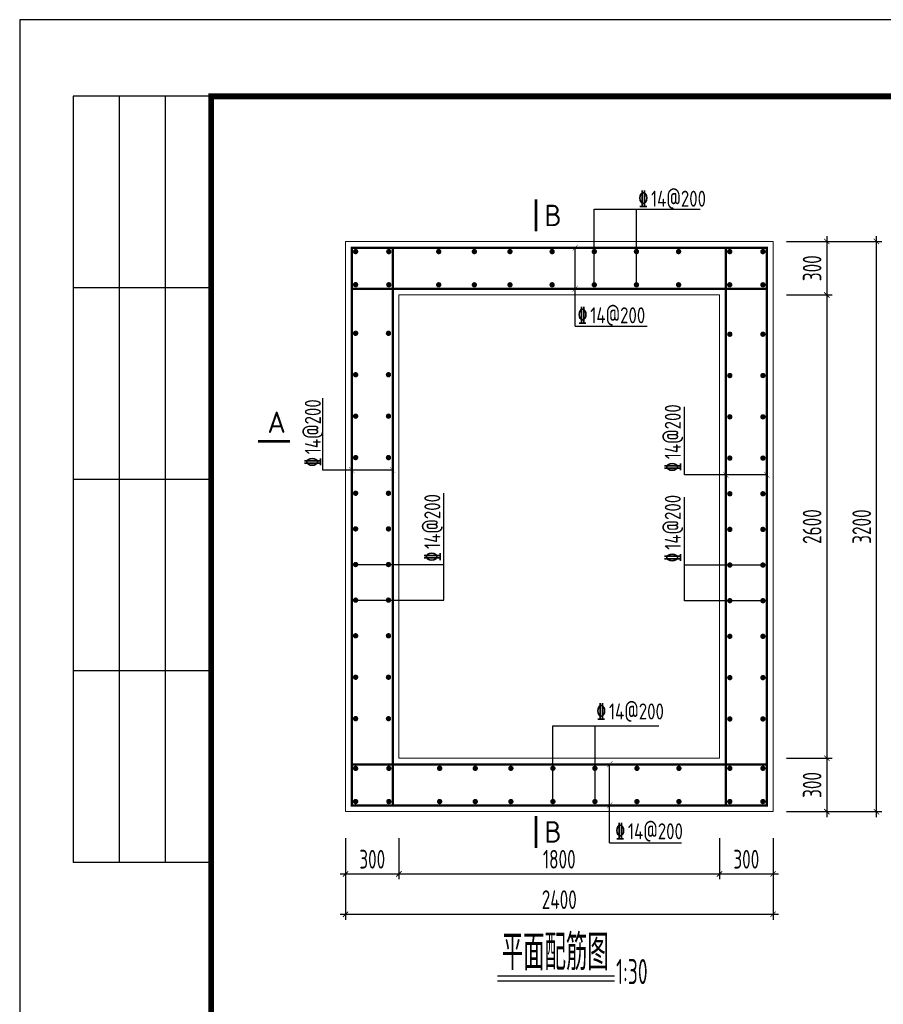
# Model space of a CAD drawing. Extents: x 1154951 to 1177180, y 3484725 to 3514600.
# Tile 1 of 17: x 1159120 to 1163969, y 3491970 to 3497496. Entities that reach past the tile are written whole.
import ezdxf
from ezdxf.enums import TextEntityAlignment as Align

# ---------------------------------------------------------------- set-up
doc = ezdxf.new("R2010")
doc.units = 0
doc.layers.get('0').update_dxf_attribs({"linetype": 'CONTINUOUS'})
doc.layers.get('Defpoints').update_dxf_attribs({"linetype": 'CONTINUOUS'})
for name, color, linetype in [('DIM', 4, 'CONTINUOUS'), ('GPSCOMMON', 7, 'CONTINUOUS'), ('REIN', 1, 'CONTINUOUS'), ('THICK', 6, 'CONTINUOUS')]:
    doc.layers.add(name, color=color, linetype=linetype)
doc.layers.add('JG', color=7, linetype='CONTINUOUS', lineweight=20)
doc.styles.add('gpshz', font='tssdeng.shx', dxfattribs={"width": 0.8, "height": 2.5, "bigfont": 'hztxt.shx'})
doc.styles.add('TSSD_Dimension', font='tssdeng.shx', dxfattribs={"width": 0.7, "bigfont": 'Hztxt.shx'})
doc.styles.add('TSSD_Rein', font='tssdeng.shx', dxfattribs={"width": 0.7, "bigfont": 'hztxt.shx'})
doc.styles.add('图签', font='txt', dxfattribs={"width": 0.66})
doc.dimstyles.new('TSSD_30_30', dxfattribs={"dimtxt": 105, "dimasz": 30, "dimexe": 30, "dimexo": 75, "dimgap": 30, "dimtad": 1, "dimdec": 0, "dimzin": 0, "dimdsep": 46, "dimtxsty": 'TSSD_Dimension', "dimblk": 'ARCHTICK', "dimblk1": 'ARCHTICK', "dimblk2": 'ARCHTICK', "dimcen": 0, "dimdle": 30, "dimclrt": 7, "dimadec": 0, "dimazin": 0, "dimtfac": 1, "dimtdec": 0, "dimtix": 1, "dimtmove": 2, "dimatfit": 3, "dimfxl": 0, "dimtolj": 1, "dimtzin": 0, "dimarcsym": 0})

# ---------------------------------------------------------------- blocks, each defined once
blk = doc.blocks.new('_ARCHTICK')
at = {"color": 0, "linetype": 'ByBlock', "const_width": 0.15}
blk.add_lwpolyline([(-0.5, -0.5), (0.5, 0.5)], dxfattribs=at)
blk = doc.blocks.new('*D362')
at = {"layer": 'Defpoints', "color": 0}
for p in [(1160949.509671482, 3492978.046672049), (1161249.509671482, 3492978.046672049), (1161249.509671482, 3492701.938080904)]:
    blk.add_point(p, dxfattribs=at)
at = {"layer": 'DIM', "color": 0, "lineweight": -2}
for p, q in [((1160949.509671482, 3492903.046672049), (1160949.509671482, 3492671.938080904)), ((1161249.509671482, 3492903.046672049), (1161249.509671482, 3492671.938080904)), ((1160919.509671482, 3492701.938080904), (1161279.509671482, 3492701.938080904))]:
    blk.add_line(p, q, dxfattribs=at)
at = {"layer": 'DIM', "color": 0, "lineweight": -2, "xscale": 30, "yscale": 30, "zscale": 30, "rotation": 180}
blk.add_blockref('_ARCHTICK', (1160949.509671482, 3492701.938080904), dxfattribs=at)
at = {"layer": 'DIM', "color": 0, "lineweight": -2, "xscale": 30, "yscale": 30, "zscale": 30}
blk.add_blockref('_ARCHTICK', (1161249.509671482, 3492701.938080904), dxfattribs=at)
at = {"layer": 'DIM', "color": 7, "insert": (1161099.509671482, 3492784.438080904), "char_height": 105, "attachment_point": 5, "style": 'TSSD_Dimension'}
blk.add_mtext('\\A1;300', dxfattribs=at)
blk = doc.blocks.new('*D363')
at = {"layer": 'Defpoints', "color": 0}
for p in [(1161249.509671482, 3492978.046672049), (1163049.509671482, 3492978.046672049), (1163049.509671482, 3492701.938080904)]:
    blk.add_point(p, dxfattribs=at)
at = {"layer": 'DIM', "color": 0, "lineweight": -2}
for p, q in [((1161249.509671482, 3492903.046672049), (1161249.509671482, 3492671.938080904)), ((1163049.509671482, 3492903.046672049), (1163049.509671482, 3492671.938080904)), ((1161219.509671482, 3492701.938080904), (1163079.509671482, 3492701.938080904))]:
    blk.add_line(p, q, dxfattribs=at)
at = {"layer": 'DIM', "color": 0, "lineweight": -2, "xscale": 30, "yscale": 30, "zscale": 30, "rotation": 180}
blk.add_blockref('_ARCHTICK', (1161249.509671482, 3492701.938080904), dxfattribs=at)
at = {"layer": 'DIM', "color": 0, "lineweight": -2, "xscale": 30, "yscale": 30, "zscale": 30}
blk.add_blockref('_ARCHTICK', (1163049.509671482, 3492701.938080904), dxfattribs=at)
at = {"layer": 'DIM', "color": 7, "insert": (1162149.509671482, 3492784.438080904), "char_height": 105, "attachment_point": 5, "style": 'TSSD_Dimension'}
blk.add_mtext('\\A1;1800', dxfattribs=at)
blk = doc.blocks.new('*D364')
at = {"layer": 'Defpoints', "color": 0}
for p in [(1163049.509671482, 3492978.046672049), (1163349.509671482, 3492978.046672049), (1163349.509671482, 3492701.938080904)]:
    blk.add_point(p, dxfattribs=at)
at = {"layer": 'DIM', "color": 0, "lineweight": -2}
for p, q in [((1163049.509671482, 3492903.046672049), (1163049.509671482, 3492671.938080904)), ((1163349.509671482, 3492903.046672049), (1163349.509671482, 3492671.938080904)), ((1163019.509671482, 3492701.938080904), (1163379.509671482, 3492701.938080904))]:
    blk.add_line(p, q, dxfattribs=at)
at = {"layer": 'DIM', "color": 0, "lineweight": -2, "xscale": 30, "yscale": 30, "zscale": 30, "rotation": 180}
blk.add_blockref('_ARCHTICK', (1163049.509671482, 3492701.938080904), dxfattribs=at)
at = {"layer": 'DIM', "color": 0, "lineweight": -2, "xscale": 30, "yscale": 30, "zscale": 30}
blk.add_blockref('_ARCHTICK', (1163349.509671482, 3492701.938080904), dxfattribs=at)
at = {"layer": 'DIM', "color": 7, "insert": (1163199.509671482, 3492784.438080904), "char_height": 105, "attachment_point": 5, "style": 'TSSD_Dimension'}
blk.add_mtext('\\A1;300', dxfattribs=at)
blk = doc.blocks.new('*D365')
at = {"layer": 'Defpoints', "color": 0}
for p in [(1160949.509671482, 3492978.046672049), (1163349.509671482, 3492978.046672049), (1163349.509671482, 3492475.287292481)]:
    blk.add_point(p, dxfattribs=at)
at = {"layer": 'DIM', "color": 0, "lineweight": -2}
for p, q in [((1160949.509671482, 3492903.046672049), (1160949.509671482, 3492445.287292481)), ((1163349.509671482, 3492903.046672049), (1163349.509671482, 3492445.287292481)), ((1160919.509671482, 3492475.287292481), (1163379.509671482, 3492475.287292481))]:
    blk.add_line(p, q, dxfattribs=at)
at = {"layer": 'DIM', "color": 0, "lineweight": -2, "xscale": 30, "yscale": 30, "zscale": 30, "rotation": 180}
blk.add_blockref('_ARCHTICK', (1160949.509671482, 3492475.287292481), dxfattribs=at)
at = {"layer": 'DIM', "color": 0, "lineweight": -2, "xscale": 30, "yscale": 30, "zscale": 30}
blk.add_blockref('_ARCHTICK', (1163349.509671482, 3492475.287292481), dxfattribs=at)
at = {"layer": 'DIM', "color": 7, "insert": (1162149.509671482, 3492557.787292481), "char_height": 105, "attachment_point": 5, "style": 'TSSD_Dimension'}
blk.add_mtext('\\A1;2400', dxfattribs=at)
blk = doc.blocks.new('*D366')
at = {"layer": 'Defpoints', "color": 0}
for p in [(1163349.509671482, 3496251.499275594), (1163349.509671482, 3495951.499275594), (1163651.42828063, 3495951.499275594)]:
    blk.add_point(p, dxfattribs=at)
at = {"layer": 'DIM', "color": 0, "lineweight": -2}
for p, q in [((1163651.42828063, 3496281.499275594), (1163651.42828063, 3495921.499275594)), ((1163424.509671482, 3496251.499275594), (1163681.42828063, 3496251.499275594)), ((1163424.509671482, 3495951.499275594), (1163681.42828063, 3495951.499275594))]:
    blk.add_line(p, q, dxfattribs=at)
at = {"layer": 'DIM', "color": 0, "lineweight": -2, "xscale": 30, "yscale": 30, "zscale": 30}
for p, rotation in [((1163651.42828063, 3496251.499275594), 90), ((1163651.42828063, 3495951.499275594), 270)]:
    blk.add_blockref('_ARCHTICK', p, dxfattribs=dict(at, rotation=rotation))
at = {"layer": 'DIM', "color": 7, "insert": (1163568.92828063, 3496101.499275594), "char_height": 105, "attachment_point": 5, "rotation": 90, "style": 'TSSD_Dimension'}
blk.add_mtext('\\A1;300', dxfattribs=at)
blk = doc.blocks.new('*D367')
at = {"layer": 'Defpoints', "color": 0}
for p in [(1163349.509671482, 3495951.499275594), (1163349.509671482, 3493351.499275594), (1163651.42828063, 3493351.499275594)]:
    blk.add_point(p, dxfattribs=at)
at = {"layer": 'DIM', "color": 0, "lineweight": -2}
for p, q in [((1163424.509671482, 3495951.499275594), (1163681.42828063, 3495951.499275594)), ((1163651.42828063, 3495981.499275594), (1163651.42828063, 3493321.499275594)), ((1163424.509671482, 3493351.499275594), (1163681.42828063, 3493351.499275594))]:
    blk.add_line(p, q, dxfattribs=at)
at = {"layer": 'DIM', "color": 0, "lineweight": -2, "xscale": 30, "yscale": 30, "zscale": 30}
for p, rotation in [((1163651.42828063, 3495951.499275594), 90), ((1163651.42828063, 3493351.499275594), 270)]:
    blk.add_blockref('_ARCHTICK', p, dxfattribs=dict(at, rotation=rotation))
at = {"layer": 'DIM', "color": 7, "insert": (1163568.92828063, 3494651.499275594), "char_height": 105, "attachment_point": 5, "rotation": 90, "style": 'TSSD_Dimension'}
blk.add_mtext('\\A1;2600', dxfattribs=at)
blk = doc.blocks.new('*D368')
at = {"layer": 'Defpoints', "color": 0}
for p in [(1163349.509671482, 3493351.499275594), (1163349.509671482, 3493051.499275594), (1163651.42828063, 3493051.499275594)]:
    blk.add_point(p, dxfattribs=at)
at = {"layer": 'DIM', "color": 0, "lineweight": -2}
for p, q in [((1163424.509671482, 3493351.499275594), (1163681.42828063, 3493351.499275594)), ((1163651.42828063, 3493381.499275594), (1163651.42828063, 3493021.499275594)), ((1163424.509671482, 3493051.499275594), (1163681.42828063, 3493051.499275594))]:
    blk.add_line(p, q, dxfattribs=at)
at = {"layer": 'DIM', "color": 0, "lineweight": -2, "xscale": 30, "yscale": 30, "zscale": 30}
for p, rotation in [((1163651.42828063, 3493351.499275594), 90), ((1163651.42828063, 3493051.499275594), 270)]:
    blk.add_blockref('_ARCHTICK', p, dxfattribs=dict(at, rotation=rotation))
at = {"layer": 'DIM', "color": 7, "insert": (1163568.92828063, 3493201.499275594), "char_height": 105, "attachment_point": 5, "rotation": 90, "style": 'TSSD_Dimension'}
blk.add_mtext('\\A1;300', dxfattribs=at)
blk = doc.blocks.new('*D369')
at = {"layer": 'Defpoints', "color": 0}
for p in [(1163349.509671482, 3496251.499275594), (1163929.792225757, 3496251.499275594), (1163349.509671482, 3493051.499275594)]:
    blk.add_point(p, dxfattribs=at)
at = {"layer": 'DIM', "color": 0, "lineweight": -2}
for p, q in [((1163929.792225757, 3493021.499275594), (1163929.792225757, 3496281.499275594)), ((1163424.509671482, 3496251.499275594), (1163959.792225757, 3496251.499275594)), ((1163424.509671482, 3493051.499275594), (1163959.792225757, 3493051.499275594))]:
    blk.add_line(p, q, dxfattribs=at)
at = {"layer": 'DIM', "color": 0, "lineweight": -2, "xscale": 30, "yscale": 30, "zscale": 30}
for p, rotation in [((1163929.792225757, 3496251.499275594), 90), ((1163929.792225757, 3493051.499275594), 270)]:
    blk.add_blockref('_ARCHTICK', p, dxfattribs=dict(at, rotation=rotation))
at = {"layer": 'DIM', "color": 7, "insert": (1163847.292225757, 3494651.499275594), "char_height": 105, "attachment_point": 5, "rotation": 90, "style": 'TSSD_Dimension'}
blk.add_mtext('\\A1;3200', dxfattribs=at)
blk = doc.blocks.new('*U286')
at = {"color": 0}
for p, q in [((6.999999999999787, 286.9999999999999), (6.999999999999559, 186.9999999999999)), ((24.99999999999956, 286.9999999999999), (6.999999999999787, 286.9999999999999)), ((12.99999999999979, 286.9999999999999), (12.99999999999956, 186.9999999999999)), ((18.99999999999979, 286.9999999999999), (18.99999999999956, 186.9999999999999)), ((24.99999999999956, 261.9999999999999), (6.999999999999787, 261.9999999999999)), ((24.99999999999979, 236.9999999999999), (6.999999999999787, 236.9999999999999)), ((24.99999999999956, 211.9999999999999), (6.999999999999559, 211.9999999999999)), ((24.99999999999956, 186.9999999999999), (6.999999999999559, 186.9999999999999))]:
    blk.add_line(p, q, dxfattribs=at)
blk.add_lwpolyline([(0, 0), (419.9999999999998, 0), (419.9999999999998, 296.9999999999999), (0, 296.9999999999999)], close=True, dxfattribs=at)
at = {"color": 0, "const_width": 0.75}
blk.add_lwpolyline([(409.9999999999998, 10), (409.9999999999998, 286.9999999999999), (24.99999999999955, 286.9999999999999), (24.99999999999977, 10), (409.9999999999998, 10)], dxfattribs=at)
at = {"color": 0, "linetype": 'Continuous', "style": '图签', "flags": 8}
for tag, width, p, p2 in [('设计总负责', 0.6110455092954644, (130.2500672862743, 28.98889938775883), (141.1130985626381, 28.98889938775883)), ('工程名称', 2.98828125, (283.2500867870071, 28.98889938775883), (325.7500867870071, 28.98889938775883)), ('图纸编号', 2.575162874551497, (345.132006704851, 28.98889938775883), (381.7565453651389, 28.98889938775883)), ('子项名称', 2.98828125, (283.2500867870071, 20.98889938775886), (325.7500867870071, 20.98889938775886))]:
    blk.add_attdef(tag, text='', height=2.5, dxfattribs=dict(at, width=width)).set_placement(p, p2, align=Align.FIT)
at = {"color": 0, "linetype": 'Continuous', "ltscale": 0.055, "style": '图签', "flags": 8}
for tag, width, p, p2 in [('审定', 1.6171875, (172.2500672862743, 28.98889938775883), (183.7500672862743, 28.98889938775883)), ('设计', 1.617187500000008, (214.2500672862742, 28.98889938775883), (225.7500672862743, 28.98889938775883)), ('工程编号', 0.738284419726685, (256.2500417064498, 28.98889938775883), (266.7500867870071, 28.98889938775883)), ('版本', 1.530604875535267, (397.8656986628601, 28.98889938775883), (408.7499999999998, 28.98889938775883)), ('设计负责', 0.7638068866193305, (130.2500672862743, 20.98889938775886), (141.1130985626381, 20.98889938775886)), ('审核', 1.6171875, (172.2500672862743, 20.98889938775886), (183.7500672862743, 20.98889938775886)), ('注册工程师', 0.6468750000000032, (214.2500672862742, 20.98889938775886), (225.7500672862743, 20.98889938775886)), ('图纸比例', 0.738284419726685, (256.2500417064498, 20.98889938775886), (266.7500867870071, 20.98889938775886)), ('专业负责', 0.7638068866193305, (130.2500672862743, 12.65000000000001), (141.1130985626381, 12.65000000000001)), ('校核', 1.6171875, (172.2500672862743, 12.65000000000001), (183.7500672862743, 12.65000000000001)), ('注册建筑师', 0.6468750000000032, (214.2500672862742, 12.65000000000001), (225.7500672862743, 12.65000000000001)), ('出图日期', 0.738284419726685, (256.2500417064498, 12.65000000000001), (266.7500867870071, 12.65000000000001))]:
    blk.add_attdef(tag, text='', height=2.5, dxfattribs=dict(at, width=width)).set_placement(p, p2, align=Align.FIT)
at = {"color": 0, "linetype": 'Continuous', "style": '图签'}
for tag, p, width in [('设计证书', (43.25710667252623, 16.37228537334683), 1.55), ('咨询证书', (43.25710667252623, 12.87706704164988), 0.9)]:
    blk.add_attdef(tag, p, '', height=2, dxfattribs=dict(at, width=width))
at = {"color": 0, "linetype": 'Continuous', "style": '图签', "width": 0.85}
for tag, height, p in [('图纸名称_2_1', 2.2, (305.023006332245, 15.12169911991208)), ('图纸名称_1_1', 2.5, (305.023006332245, 13.35442681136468)), ('图纸名称_2_2', 2.2, (305.023006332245, 11.51173904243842))]:
    blk.add_attdef(tag, text='', height=height, dxfattribs=at).set_placement(p, align=Align.CENTER)
blk = doc.blocks.new('20180504.1550169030')
for p, q in [((1162346.134671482, 3496008.446056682), (1162346.134671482, 3496433.546055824)), ((1162346.134671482, 3496433.546055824), (1162940.85597439, 3496433.546055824)), ((1162582.790921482, 3496008.446056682), (1162582.790921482, 3496433.546055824)), ((1162239.04573579, 3495776.013893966), (1162239.04573579, 3496216.499275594)), ((1162239.04573579, 3495776.013893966), (1162643.398206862, 3495776.013893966)), ((1160822.659576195, 3494967.929986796), (1160822.659576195, 3495372.381715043)), ((1162852.970442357, 3494942.215515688), (1162852.970442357, 3495323.568139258)), ((1161214.509671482, 3494967.929986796), (1160822.659576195, 3494967.929986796)), ((1163314.509671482, 3494942.215515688), (1162852.970442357, 3494942.215515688)), ((1161501.065805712, 3494238.582608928), (1161501.065805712, 3494838.920537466)), ((1162852.970442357, 3494235.582608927), (1162852.970442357, 3494817.010427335)), ((1161006.259671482, 3494438.582608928), (1161501.065805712, 3494438.582608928)), ((1163292.759671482, 3494435.582608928), (1162852.970442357, 3494435.582608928)), ((1161006.259671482, 3494238.582608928), (1161501.065805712, 3494238.582608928)), ((1163292.759671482, 3494235.582608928), (1162852.970442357, 3494235.582608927)), ((1162113.697171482, 3493108.249275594), (1162113.697171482, 3493533.349274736)), ((1162113.697171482, 3493533.349274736), (1162708.41847439, 3493533.349274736)), ((1162350.353421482, 3493108.249275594), (1162350.353421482, 3493533.349274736)), ((1162432.073550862, 3492876.013893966), (1162432.073550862, 3493316.499275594)), ((1162432.073550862, 3492876.013893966), (1162836.426021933, 3492876.013893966)), ((1161802.541405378, 3492129.797273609), (1162458.687502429, 3492129.797273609)), ((1161802.541405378, 3492101.418343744), (1162458.687502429, 3492101.418343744))]:
    blk.add_line(p, q)
at = {"const_width": 2}
for points in [[(1162255.352588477, 3496234.440805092), (1162224.756047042, 3496200.777120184)], [(1162254.344006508, 3496003.331118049), (1162223.747465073, 3495969.66743314)], [(1160969.211400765, 3494984.761829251), (1160999.807942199, 3494951.098144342)], [(1161199.211400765, 3494984.761829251), (1161229.8079422, 3494951.098144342)], [(1163069.211400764, 3494959.047358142), (1163099.807942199, 3494925.383673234)], [(1163299.211400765, 3494959.047358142), (1163329.8079422, 3494925.383673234)], [(1162448.380403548, 3493334.440805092), (1162417.783862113, 3493300.777120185)], [(1162447.371821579, 3493103.331118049), (1162416.775280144, 3493069.66743314)]]:
    blk.add_lwpolyline(points, dxfattribs=at)
at = {"layer": 'JG'}
for p, q in [((1160949.509671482, 3493051.499275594), (1160949.509671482, 3496251.499275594)), ((1160949.509671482, 3496251.499275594), (1163349.509671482, 3496251.499275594)), ((1163349.509671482, 3496251.499275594), (1163349.509671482, 3493051.499275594)), ((1161214.509671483, 3495986.499275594), (1163084.509671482, 3495986.499275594)), ((1161214.509671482, 3493316.499275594), (1161214.509671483, 3495986.499275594)), ((1161249.509671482, 3495951.499275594), (1163049.509671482, 3495951.499275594)), ((1161249.509671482, 3493351.499275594), (1161249.509671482, 3495951.499275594)), ((1163049.509671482, 3495951.499275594), (1163049.509671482, 3493351.499275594)), ((1163084.509671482, 3495986.499275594), (1163084.509671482, 3493316.499275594)), ((1163049.509671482, 3493351.499275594), (1161249.509671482, 3493351.499275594)), ((1163084.509671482, 3493316.499275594), (1161214.509671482, 3493316.499275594)), ((1160949.509671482, 3493051.499275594), (1163349.509671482, 3493051.499275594))]:
    blk.add_line(p, q, dxfattribs=at)
at = {"layer": 'REIN', "const_width": 13.5}
for points in [[(1160984.509671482, 3496216.499275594), (1163314.509671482, 3496216.499275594), (1163314.509671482, 3493086.499275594), (1160984.509671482, 3493086.499275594), (1160984.509671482, 3496216.499275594)], [(1161214.509671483, 3495986.499275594), (1163084.509671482, 3495986.499275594), (1163084.509671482, 3493316.499275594), (1161214.509671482, 3493316.499275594), (1161214.509671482, 3496216.499275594)], [(1163084.509671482, 3495986.499275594), (1163084.509671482, 3496216.499275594)], [(1161214.509671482, 3495986.499275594), (1160984.509671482, 3495986.499275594)], [(1163084.509671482, 3495986.499275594), (1163314.509671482, 3495986.499275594)], [(1161214.509671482, 3493316.499275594), (1160984.509671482, 3493316.499275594)], [(1161214.509671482, 3493316.499275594), (1161214.509671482, 3493086.499275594)], [(1163084.509671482, 3493316.499275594), (1163314.509671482, 3493316.499275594)], [(1163084.509671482, 3493316.499275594), (1163084.509671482, 3493086.499275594)]]:
    blk.add_lwpolyline(points, dxfattribs=at)
at = {"layer": 'REIN', "const_width": 15}
for points in [[(1161013.678616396, 3496194.749275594, 1), (1160998.678616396, 3496194.749275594, 1)], [(1161200.173808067, 3496194.749275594, 1), (1161185.173808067, 3496194.749275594, 1)], [(1161480.322171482, 3496194.749275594, 1), (1161465.322171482, 3496194.749275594, 1)], [(1161680.322171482, 3496194.749275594, 1), (1161665.322171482, 3496194.749275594, 1)], [(1161880.322171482, 3496194.749275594, 1), (1161865.322171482, 3496194.749275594, 1)], [(1162116.978421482, 3496194.749275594, 1), (1162101.978421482, 3496194.749275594, 1)], [(1162353.634671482, 3496194.749275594, 1), (1162338.634671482, 3496194.749275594, 1)], [(1162590.290921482, 3496194.749275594, 1), (1162575.290921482, 3496194.749275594, 1)], [(1162826.947171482, 3496194.749275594, 1), (1162811.947171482, 3496194.749275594, 1)], [(1163113.854566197, 3496194.749275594, 1), (1163098.854566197, 3496194.749275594, 1)], [(1163300.259671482, 3496194.749275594, 1), (1163285.259671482, 3496194.749275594, 1)], [(1161013.759671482, 3496009.116761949, 1), (1160998.759671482, 3496009.116761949, 1)], [(1161200.173808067, 3496008.446056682, 1), (1161185.173808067, 3496008.446056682, 1)], [(1161480.322171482, 3496008.446056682, 1), (1161465.322171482, 3496008.446056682, 1)], [(1161680.322171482, 3496008.446056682, 1), (1161665.322171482, 3496008.446056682, 1)], [(1161880.322171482, 3496008.446056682, 1), (1161865.322171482, 3496008.446056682, 1)], [(1162116.978421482, 3496008.446056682, 1), (1162101.978421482, 3496008.446056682, 1)], [(1162353.634671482, 3496008.446056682, 1), (1162338.634671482, 3496008.446056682, 1)], [(1162590.290921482, 3496008.446056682, 1), (1162575.290921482, 3496008.446056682, 1)], [(1162826.947171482, 3496008.446056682, 1), (1162811.947171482, 3496008.446056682, 1)], [(1163113.854566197, 3496008.446056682, 1), (1163098.854566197, 3496008.446056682, 1)], [(1163300.259671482, 3496008.313432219, 1), (1163285.259671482, 3496008.313432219, 1)], [(1161013.759671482, 3495736.332608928, 1), (1160998.759671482, 3495736.332608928, 1)], [(1161198.254189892, 3495736.332608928, 1), (1161183.254189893, 3495736.332608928, 1)], [(1163114.467419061, 3495731.082608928, 1), (1163099.467419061, 3495731.082608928, 1)], [(1163300.259671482, 3495731.082608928, 1), (1163285.259671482, 3495731.082608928, 1)], [(1161013.759671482, 3495503.749275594, 1), (1160998.759671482, 3495503.749275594, 1)], [(1161198.254189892, 3495503.749275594, 1), (1161183.254189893, 3495503.749275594, 1)], [(1163114.467419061, 3495499.249275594, 1), (1163099.467419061, 3495499.249275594, 1)], [(1163300.259671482, 3495499.249275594, 1), (1163285.259671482, 3495499.249275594, 1)], [(1161013.759671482, 3495271.165942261, 1), (1160998.759671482, 3495271.165942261, 1)], [(1161198.254189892, 3495271.165942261, 1), (1161183.254189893, 3495271.165942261, 1)], [(1163114.467419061, 3495267.415942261, 1), (1163099.467419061, 3495267.415942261, 1)], [(1163300.259671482, 3495267.415942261, 1), (1163285.259671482, 3495267.415942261, 1)], [(1161013.759671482, 3495038.582608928, 1), (1160998.759671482, 3495038.582608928, 1)], [(1161198.254189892, 3495038.582608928, 1), (1161183.254189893, 3495038.582608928, 1)], [(1163114.467419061, 3495035.582608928, 1), (1163099.467419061, 3495035.582608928, 1)], [(1163300.259671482, 3495035.582608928, 1), (1163285.259671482, 3495035.582608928, 1)], [(1161013.759671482, 3494838.582608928, 1), (1160998.759671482, 3494838.582608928, 1)], [(1161198.254189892, 3494838.582608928, 1), (1161183.254189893, 3494838.582608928, 1)], [(1163114.467419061, 3494835.582608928, 1), (1163099.467419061, 3494835.582608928, 1)], [(1163300.259671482, 3494835.582608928, 1), (1163285.259671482, 3494835.582608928, 1)], [(1161013.759671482, 3494638.582608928, 1), (1160998.759671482, 3494638.582608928, 1)], [(1161198.254189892, 3494638.582608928, 1), (1161183.254189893, 3494638.582608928, 1)], [(1163114.467419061, 3494635.582608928, 1), (1163099.467419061, 3494635.582608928, 1)], [(1163300.259671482, 3494635.582608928, 1), (1163285.259671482, 3494635.582608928, 1)], [(1161013.759671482, 3494438.582608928, 1), (1160998.759671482, 3494438.582608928, 1)], [(1161198.254189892, 3494438.582608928, 1), (1161183.254189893, 3494438.582608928, 1)], [(1163114.467419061, 3494435.582608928, 1), (1163099.467419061, 3494435.582608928, 1)], [(1163300.259671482, 3494435.582608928, 1), (1163285.259671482, 3494435.582608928, 1)], [(1161013.759671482, 3494238.582608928, 1), (1160998.759671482, 3494238.582608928, 1)], [(1161198.254189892, 3494238.582608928, 1), (1161183.254189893, 3494238.582608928, 1)], [(1163114.467419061, 3494235.582608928, 1), (1163099.467419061, 3494235.582608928, 1)], [(1163300.259671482, 3494235.582608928, 1), (1163285.259671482, 3494235.582608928, 1)], [(1161013.759671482, 3494038.582608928, 1), (1160998.759671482, 3494038.582608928, 1)], [(1161198.254189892, 3494038.582608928, 1), (1161183.254189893, 3494038.582608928, 1)], [(1163114.467419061, 3494035.582608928, 1), (1163099.467419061, 3494035.582608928, 1)], [(1163300.259671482, 3494035.582608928, 1), (1163285.259671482, 3494035.582608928, 1)], [(1161013.759671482, 3493805.999275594, 1), (1160998.759671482, 3493805.999275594, 1)], [(1161198.254189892, 3493805.999275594, 1), (1161183.254189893, 3493805.999275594, 1)], [(1163114.467419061, 3493803.749275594, 1), (1163099.467419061, 3493803.749275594, 1)], [(1163300.259671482, 3493803.749275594, 1), (1163285.259671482, 3493803.749275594, 1)], [(1161013.759671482, 3493573.415942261, 1), (1160998.759671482, 3493573.415942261, 1)], [(1161198.254189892, 3493573.415942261, 1), (1161183.254189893, 3493573.415942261, 1)], [(1163114.467419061, 3493571.915942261, 1), (1163099.467419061, 3493571.915942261, 1)], [(1163300.259671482, 3493571.915942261, 1), (1163285.259671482, 3493571.915942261, 1)], [(1161013.759671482, 3493294.41650254, 1), (1160998.759671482, 3493294.41650254, 1)], [(1161200.344983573, 3493294.41650254, 1), (1161185.344983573, 3493294.41650254, 1)], [(1161485.384671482, 3493294.681979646, 1), (1161470.384671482, 3493294.681979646, 1)], [(1161685.384671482, 3493294.681979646, 1), (1161670.384671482, 3493294.681979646, 1)], [(1161885.384671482, 3493294.681979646, 1), (1161870.384671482, 3493294.681979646, 1)], [(1162121.197171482, 3493294.681979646, 1), (1162106.197171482, 3493294.681979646, 1)], [(1162357.009671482, 3493294.681979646, 1), (1162342.009671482, 3493294.681979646, 1)], [(1162592.822171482, 3493294.681979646, 1), (1162577.822171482, 3493294.681979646, 1)], [(1162828.634671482, 3493294.681979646, 1), (1162813.634671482, 3493294.681979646, 1)], [(1163114.301786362, 3493294.751038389, 1), (1163099.301786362, 3493294.751038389, 1)], [(1163300.259671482, 3493294.736913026, 1), (1163285.259671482, 3493294.736913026, 1)], [(1161013.759671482, 3493108.249275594, 1), (1160998.759671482, 3493108.249275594, 1)], [(1161200.344983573, 3493108.249275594, 1), (1161185.344983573, 3493108.249275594, 1)], [(1161485.384671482, 3493108.249275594, 1), (1161470.384671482, 3493108.249275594, 1)], [(1161685.384671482, 3493108.249275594, 1), (1161670.384671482, 3493108.249275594, 1)], [(1161885.384671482, 3493108.249275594, 1), (1161870.384671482, 3493108.249275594, 1)], [(1162121.197171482, 3493108.249275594, 1), (1162106.197171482, 3493108.249275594, 1)], [(1162357.009671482, 3493108.249275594, 1), (1162342.009671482, 3493108.249275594, 1)], [(1162592.822171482, 3493108.249275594, 1), (1162577.822171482, 3493108.249275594, 1)], [(1162828.634671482, 3493108.249275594, 1), (1162813.634671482, 3493108.249275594, 1)], [(1163114.301786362, 3493108.249275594, 1), (1163099.301786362, 3493108.249275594, 1)], [(1163300.259671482, 3493108.249275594, 1), (1163285.259671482, 3493108.249275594, 1)]]:
    blk.add_lwpolyline(points, format="xyb", close=True, dxfattribs=at)
at = {"layer": 'THICK', "const_width": 15}
for points in [[(1162018.067812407, 3496307.688398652), (1162018.067812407, 3496487.688398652)], [(1160638.422827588, 3495129.796612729), (1160458.422827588, 3495129.796612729)], [(1162018.067812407, 3493027.929868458), (1162018.067812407, 3492847.929868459)]]:
    blk.add_lwpolyline(points, dxfattribs=at)
at = {"layer": 'GPSCOMMON', "xscale": 43, "yscale": 43}
blk.add_blockref('*U286', (1159120.421969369, 3484725.340241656), dxfattribs=at)
for s, height, style, width, p in [('%%132', 90, 'TSSD_Rein', 0.7, (1162594.585583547, 3496448.327113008)), ('14@200', 90, 'gpshz', 0.8, (1162664.71388372, 3496446.67120804)), ('%%132', 90, 'TSSD_Rein', 0.7, (1162253.425781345, 3495794.041316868)), ('14@200', 90, 'gpshz', 0.8, (1162323.554081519, 3495792.3854119)), ('%%132', 90, 'TSSD_Rein', 0.7, (1162358.367492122, 3493570.514218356)), ('14@200', 90, 'gpshz', 0.8, (1162428.495792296, 3493568.858313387)), ('%%132', 90, 'TSSD_Rein', 0.7, (1162465.019467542, 3492898.097234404)), ('14@200', 90, 'gpshz', 0.8, (1162535.147767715, 3492896.441329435)), ('平面配筋图', 200, 'gpshz', 0.6, (1161827.148892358, 3492161.861609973)), ('1:30', 140, 'gpshz', 0.6, (1162468.029397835, 3492084.121309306))]:
    blk.add_text(s, height=height, dxfattribs=dict(style=style, width=width)).set_placement(p)
for s, style, width, p in [('14@200', 'gpshz', 0.8, (1160811.253309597, 3495057.403608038)), ('14@200', 'gpshz', 0.8, (1162831.906613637, 3495029.425571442)), ('%%132', 'TSSD_Rein', 0.7, (1160809.597404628, 3494987.275307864)), ('%%132', 'TSSD_Rein', 0.7, (1162830.250708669, 3494959.297271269)), ('14@200', 'gpshz', 0.8, (1161481.842222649, 3494525.688566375)), ('14@200', 'gpshz', 0.8, (1162831.865107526, 3494521.147738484)), ('%%132', 'TSSD_Rein', 0.7, (1161480.186317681, 3494455.560266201)), ('%%132', 'TSSD_Rein', 0.7, (1162830.209202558, 3494451.019438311))]:
    blk.add_text(s, height=90, rotation=90, dxfattribs=dict(style=style, width=width)).set_placement(p)
at = {"layer": 'THICK', "style": 'gpshz'}
for s, p in [('B', (1162065.567812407, 3496337.688398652)), ('A', (1160511.499750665, 3495177.296612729)), ('B', (1162065.567812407, 3492877.929868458))]:
    blk.add_text(s, height=120, dxfattribs=at).set_placement(p)
at = {"layer": 'DIM'}
for base, p1, p2, picture, middle in [((1163651.42828063, 3495951.499275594), (1163349.509671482, 3496251.499275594), (1163349.509671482, 3495951.499275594), '*D366', (1163568.92828063, 3496101.499275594)), ((1163929.792225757, 3496251.499275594), (1163349.509671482, 3493051.499275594), (1163349.509671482, 3496251.499275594), '*D369', (1163847.292225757, 3494651.499275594)), ((1163651.42828063, 3493351.499275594), (1163349.509671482, 3495951.499275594), (1163349.509671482, 3493351.499275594), '*D367', (1163568.92828063, 3494651.499275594)), ((1163651.42828063, 3493051.499275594), (1163349.509671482, 3493351.499275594), (1163349.509671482, 3493051.499275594), '*D368', (1163568.92828063, 3493201.499275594))]:
    dim = blk.add_linear_dim(base=base, p1=p1, p2=p2, angle=90, dimstyle='TSSD_30_30', dxfattribs=at)
    dim.commit()
    dim.dimension.update_dxf_attribs({"geometry": picture, "text_midpoint": middle})
for base, p1, p2, picture, middle in [((1161249.509671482, 3492701.938080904), (1160949.509671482, 3492978.046672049), (1161249.509671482, 3492978.046672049), '*D362', (1161099.509671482, 3492784.438080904)), ((1163349.509671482, 3492475.287292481), (1160949.509671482, 3492978.046672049), (1163349.509671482, 3492978.046672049), '*D365', (1162149.509671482, 3492557.787292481)), ((1163049.509671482, 3492701.938080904), (1161249.509671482, 3492978.046672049), (1163049.509671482, 3492978.046672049), '*D363', (1162149.509671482, 3492784.438080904)), ((1163349.509671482, 3492701.938080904), (1163049.509671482, 3492978.046672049), (1163349.509671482, 3492978.046672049), '*D364', (1163199.509671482, 3492784.438080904))]:
    dim = blk.add_linear_dim(base=base, p1=p1, p2=p2, dimstyle='TSSD_30_30', dxfattribs=at)
    dim.commit()
    dim.dimension.update_dxf_attribs({"geometry": picture, "text_midpoint": middle})

msp = doc.modelspace()

# ---------------------------------------------------------------- block references
at = {"layer": 'GPSCOMMON'}
msp.add_blockref('20180504.1550169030', (0, 0), dxfattribs=at)

doc.saveas('drawing.dxf')
